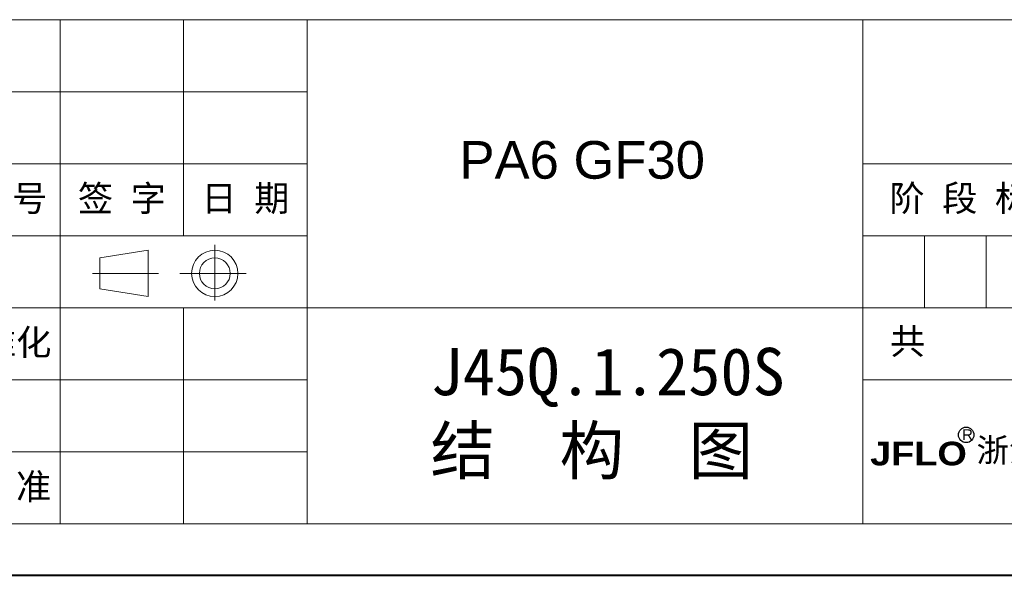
# Model space of a CAD drawing. Header units: millimetres. Extents: x -1004 to 529, y -22 to 1052.
# Tile 27 of 78: x 5 to 351, y -22 to 173. Entities that reach past the tile are written whole.
import ezdxf

# ---------------------------------------------------------------- set-up
doc = ezdxf.new("R2010")
doc.units = ezdxf.units.MM
doc.linetypes.add('CENTER2', pattern=[28.575, 19.05, -3.175, 3.175, -3.175])
doc.layers.add('标注', color=1, linetype='Continuous', lineweight=13)
doc.layers.add('标注线', color=7, linetype='Continuous', lineweight=15)
doc.styles.add('样式 6', font='仿宋_GB2312.ttf')

msp = doc.modelspace()

# ---------------------------------------------------------------- linework, layer by layer
at = {"color": 7, "lineweight": 13}
for p, q in [((-313.572, 173.318), (496.755, 173.318)), ((-154.357, -3.929), (496.755, -3.929))]:
    msp.add_line(p, q, dxfattribs=at)
at = {"color": 7, "lineweight": 15}
for p, q in [((19.273, 173.318), (19.273, 97.355)), ((62.68, 173.318), (62.68, 97.355)), ((106.087, 173.318), (106.087, -3.929)), ((301.421, -3.929), (301.421, 173.318)), ((-154.357, 147.997), (106.087, 147.997)), ((-154.357, 122.676), (106.087, 122.676)), ((301.421, 122.676), (496.755, 122.676)), ((-154.357, 97.355), (106.087, 97.355)), ((19.273, 97.355), (19.273, -3.929)), ((301.421, 97.355), (496.755, 97.355)), ((323.125, 72.034), (323.125, 97.355)), ((344.828, 72.034), (344.828, 97.355)), ((73.633, 74.589), (73.633, 94.112)), ((33.161, 89.561), (50.208, 92.274)), ((50.208, 75.996), (50.208, 92.274)), ((33.161, 89.561), (33.161, 78.709)), ((53.818, 84.135), (30.655, 84.135)), ((61.362, 84.135), (84.668, 84.135)), ((33.161, 78.709), (50.208, 75.996)), ((-154.357, 72.034), (276.1, 72.034)), ((62.68, 72.034), (62.68, -3.929)), ((276.1, 72.034), (496.755, 72.034)), ((-154.357, 46.713), (106.087, 46.713)), ((301.421, 46.713), (496.755, 46.713)), ((-154.357, 21.392), (106.087, 21.392))]:
    msp.add_line(p, q, dxfattribs=at)
at = {"color": 7, "lineweight": 40}
msp.add_line((-1004.42, -22.015), (514.841, -22.015), dxfattribs=at)
at = {"color": 7, "lineweight": 15}
for radius in [8.139, 5.426]:
    msp.add_circle((73.633, 84.135), radius, dxfattribs=at)
at = {"layer": '标注', "color": 7, "lineweight": 30}
msp.add_circle((337.775, 27.346), 2.722, dxfattribs=at)

# ---------------------------------------------------------------- texts
at = {"attachment_point": 1, "style": '样式 6'}
for s, insert, char_height in [('{\\fArial|b0|i0|c0|p32;PA6 GF30\\f楷体_GB2312|b0|i0|c134|p49;  }', (159.667, 130.646), 13.23023), ('{\\C7;J45Q.1.250S\\P}结  构  图', (149.461, 57.946), 16.64933)]:
    msp.add_mtext(s, dxfattribs=dict(at, insert=insert, char_height=char_height))
at = {"color": 7, "linetype": 'CENTER2', "lineweight": 18, "insert": (298.658, 64.791), "char_height": 9.08146, "width": 98.10626, "attachment_point": 1, "style": '样式 6'}
msp.add_mtext('{\\fSimSun|b0|i0|c134|p2;  共       张}', dxfattribs=at)
at = {"layer": '标注', "color": 7, "lineweight": 9, "attachment_point": 1, "style": '样式 6'}
for s, insert, char_height, width in [('{\\fArial|b0|i0|c0|p32;R}', (336.383, 29.307), 3.72831, 2.6604), ('{\\fArial Black|b0|i0|c0|p34;JFLO}', (304.014, 24.959), 8.32211, 81.72448), ('{\\fSimHei|b0|i0|c134|p2;浙江金福隆机床附件有限公司}', (341.443, 26.141), 8.32211, 156.76803)]:
    msp.add_mtext(s, dxfattribs=dict(at, insert=insert, char_height=char_height, width=width))
at = {"layer": '标注线', "color": 7, "lineweight": 18, "char_height": 9.0815, "attachment_point": 5, "style": '样式 6'}
for s, insert, width in [('更改文件号', (-16.223, 110.016), 74.88959), ('签 字', (40.976, 110.016), 43.40745), ('日 期', (84.384, 110.016), 43.40745), ('阶 段 标 记', (344.828, 110.016), 86.8149), ('标准化', (-2.388, 59.374), 58.6994), ('批  准', (-2.431, 8.732), 43.40745)]:
    msp.add_mtext(s, dxfattribs=dict(at, insert=insert, width=width))

doc.saveas('drawing.dxf')
